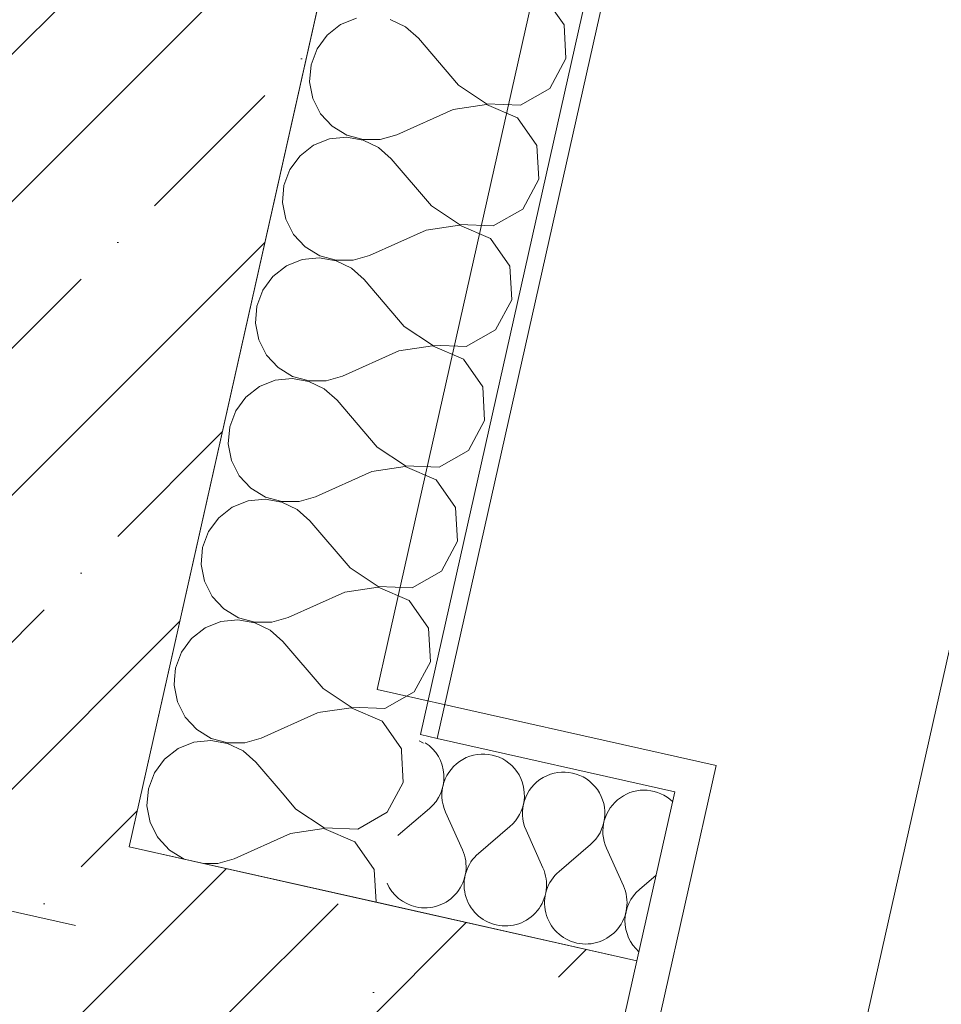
# Model space of a CAD drawing. Header units: millimetres. Extents: x -7218036 to -6936053, y 6003644 to 6210136.
# Tile 34 of 65: x -7185672 to -7185140, y 6136871 to 6137439. Entities that reach past the tile are written whole.
import ezdxf
from ezdxf.enums import TextEntityAlignment as Align

# ---------------------------------------------------------------- set-up
doc = ezdxf.new("R2010")
doc.units = ezdxf.units.MM
doc.header["$MEASUREMENT"] = 0
doc.linetypes.add('Штрихпунктирная', pattern=[670.277762, 352.777767, -176.388884, 0, -141.111112])
for name, color, linetype in [('S - автостоянка.АР', 7, 'Continuous'), ('АР-Стены_внешние_.АР', 7, 'Continuous'), ('АР-Стены_Перегородки_100_.АР', 7, 'Continuous'), ('АР-Чертеж-Оси_Осевые размеры.АР', 7, 'Continuous'), ('АР-Чертеж-Размеры.АР', 7, 'Continuous')]:
    doc.layers.add(name, color=color, linetype=linetype)
for name, color, linetype, lineweight in [('АР-Лотки_Ном._пера__120', 7, 'Continuous', 0), ('АР-Стены_внешние_.АР_Ном._пера__1', 7, 'Continuous', 0), ('АР-Стены_Перегородки_100_.АР_Ном._пера__1', 7, 'Continuous', 5), ('АР-Чертеж-Оси_Осевые размеры.АР_Ном._пера__1', 7, 'Continuous', 0), ('АР-Чертеж-Оси_Осевые размеры.АР_Ном._пера__120', 7, 'Continuous', 0), ('АР-Чертеж-Размеры.АР_Ном._пера__1', 7, 'Continuous', 0)]:
    doc.layers.add(name, color=color, linetype=linetype, lineweight=lineweight)
doc.styles.add('РЎР“Р•РќР•Р\xa0РР\xa0_РЎРўРР›Р¬_1', font='GOST_Common.ttf')
doc.styles.add('РЎР“Р•РќР•Р\xa0РР\xa0_РЎРўРР›Р¬_3', font='GOTHIC.TTF')
doc.dimstyles.new('СГЕНЕРИР_СТИЛЬ__2', dxfattribs={"dimtxt": 400, "dimasz": 332.5, "dimexe": 0.18, "dimexo": 0.0625, "dimgap": 0, "dimtad": 1, "dimdec": 0, "dimzin": 0, "dimdsep": 46, "dimtxsty": 'РЎР“Р•РќР•Р\xa0РР\xa0_РЎРўРР›Р¬_3', "dimblk": 'ARROWHEAD_6', "dimblk1": 'ARROWHEAD_6', "dimblk2": 'ARROWHEAD_6', "dimcen": 0.09, "dimse1": 1, "dimse2": 1, "dimclrd": 7, "dimclre": 7, "dimclrt": 7, "dimazin": 0, "dimtfac": 1, "dimtdec": 4, "dimtmove": 2, "dimatfit": 3, "dimfxl": 0, "dimtolj": 1, "dimtzin": 0, "dimarcsym": 0})
doc.dimstyles.new('СГЕНЕРИР_СТИЛЬ__29', dxfattribs={"dimtxt": 0.18, "dimasz": 182.4, "dimexe": 0.18, "dimexo": 0.0625, "dimgap": 0, "dimtad": 0, "dimtih": 1, "dimtoh": 1, "dimdec": 4, "dimzin": 0, "dimdsep": 46, "dimcen": 0.09, "dimadec": 0, "dimazin": 0, "dimtfac": 1, "dimtdec": 4, "dimtmove": 0, "dimatfit": 3, "dimldrblk": 'ARROWHEAD_11', "dimfxl": 0, "dimtolj": 1, "dimtzin": 0, "dimarcsym": 0})
doc.dimstyles.new('СГЕНЕРИР_СТИЛЬ__8', dxfattribs={"dimtxt": 150, "dimasz": 190, "dimexe": 0.18, "dimexo": 2000, "dimgap": 0, "dimtad": 1, "dimdec": 0, "dimzin": 0, "dimdsep": 46, "dimtxsty": 'РЎР“Р•РќР•Р\xa0РР\xa0_РЎРўРР›Р¬_1', "dimblk": 'ARROWHEAD_6', "dimblk1": 'ARROWHEAD_6', "dimblk2": 'ARROWHEAD_6', "dimcen": 0.09, "dimclrd": 7, "dimclre": 7, "dimclrt": 7, "dimazin": 0, "dimtfac": 1, "dimtdec": 4, "dimtmove": 0, "dimatfit": 3, "dimfxl": 0, "dimtolj": 1, "dimtzin": 0, "dimarcsym": 0})
pattern_1 = [(45, (-6566190.34, 6562677.8), (-84.852814, 84.852814), []), (45, (-6566232.77, 6562720.22), (-84.852814, 84.852814), [90, -30, 0, -30])]

# ---------------------------------------------------------------- blocks, each defined once
blk = doc.blocks.new('*X296', base_point=(-6566190.34, 6562677.79))
at = {"layer": 'АР-Стены_Перегородки_100_.АР_Ном._пера__1', "color": 7, "linetype": 'Continuous', "lineweight": 0}
for p, q in [((-7185450.9, 6136998.79), (-7185451.92, 6137017.05)), ((-7185460.22, 6136981.64), (-7185450.9, 6136998.79)), ((-7185512.91, 6136983.44), (-7185520.92, 6136992.82)), ((-7185512.91, 6136983.44), (-7185496.67, 6136972.61)), ((-7185477.16, 6136971.95), (-7185460.22, 6136981.64)), ((-7185516.04, 6136969.5), (-7185548.62, 6136954.85)), ((-7185496.73, 6136972.33), (-7185516.04, 6136969.5)), ((-7185478.81, 6136964.59), (-7185496.73, 6136972.33)), ((-7185496.67, 6136972.61), (-7185477.16, 6136971.95)), ((-7185592.85, 6136967.57), (-7185592.55, 6136966.98)), ((-7185592.55, 6136966.98), (-7185585.85, 6136959.76)), ((-7185467.64, 6136948.59), (-7185478.81, 6136964.59)), ((-7185585.85, 6136959.76), (-7185577.44, 6136954.65)), ((-7185565.79, 6136952.03), (-7185558.07, 6136952.09)), ((-7185558.07, 6136952.09), (-7185548.62, 6136954.85)), ((-7185466.59, 6136929.75), (-7185467.64, 6136948.59))]:
    blk.add_line(p, q, dxfattribs=at)
blk = doc.blocks.new('*X297', base_point=(-6566190.34, 6562677.79))
at = {"layer": 'АР-Стены_Перегородки_100_.АР_Ном._пера__1', "color": 7, "linetype": 'Continuous', "lineweight": 0}
for p, q in [((-7185583, 6137058.39), (-7185583.27, 6137055.12)), ((-7185583.27, 6137055.12), (-7185581.37, 6137045.45)), ((-7185581.37, 6137045.45), (-7185576.89, 6137036.67)), ((-7185500.39, 6137039.19), (-7185532.96, 6137024.54)), ((-7185498.66, 6137039.44), (-7185500.39, 6137039.19)), ((-7185576.89, 6137036.67), (-7185570.19, 6137029.45)), ((-7185570.19, 6137029.45), (-7185561.77, 6137024.33)), ((-7185451.99, 6137018.28), (-7185460.83, 6137030.95)), ((-7185571.85, 6137022.09), (-7185580.99, 6137018.43)), ((-7185562.05, 6137023.12), (-7185571.85, 6137022.09)), ((-7185552.34, 6137021.43), (-7185562.05, 6137023.12)), ((-7185561.77, 6137024.33), (-7185552.27, 6137021.71)), ((-7185543.46, 6137017.15), (-7185552.34, 6137021.43)), ((-7185552.27, 6137021.71), (-7185542.42, 6137021.78)), ((-7185542.42, 6137021.78), (-7185532.96, 6137024.54)), ((-7185580.99, 6137018.43), (-7185588.79, 6137012.4)), ((-7185536.09, 6137010.6), (-7185543.46, 6137017.15)), ((-7185451.92, 6137017.05), (-7185451.99, 6137018.28)), ((-7185588.79, 6137012.4), (-7185594.64, 6137004.47)), ((-7185520.92, 6136992.82), (-7185536.09, 6137010.6)), ((-7185594.64, 6137004.47), (-7185598.11, 6136995.25)), ((-7185598.11, 6136995.25), (-7185598.92, 6136985.43)), ((-7185598.92, 6136985.43), (-7185597.02, 6136975.76)), ((-7185597.02, 6136975.76), (-7185592.85, 6136967.57))]:
    blk.add_line(p, q, dxfattribs=at)
blk = doc.blocks.new('*X298', base_point=(-6566190.34, 6562677.79))
at = {"layer": 'АР-Стены_Перегородки_100_.АР_Ном._пера__1', "color": 7, "linetype": 'Continuous', "lineweight": 0}
for p, q in [((-7185358.07, 6137436.43), (-7185369.24, 6137452.44)), ((-7185487.08, 6137436.58), (-7185494.87, 6137430.56)), ((-7185477.93, 6137440.25), (-7185487.08, 6137436.58)), ((-7185449.55, 6137435.3), (-7185458.42, 6137439.58)), ((-7185442.18, 6137428.76), (-7185449.55, 6137435.3)), ((-7185356.98, 6137416.95), (-7185358.07, 6137436.43)), ((-7185494.87, 6137430.56), (-7185500.73, 6137422.63)), ((-7185419, 6137401.59), (-7185442.18, 6137428.76)), ((-7185500.73, 6137422.63), (-7185504.19, 6137413.4)), ((-7185504.19, 6137413.4), (-7185505, 6137403.58)), ((-7185366.3, 6137399.79), (-7185356.98, 6137416.95)), ((-7185505, 6137403.58), (-7185503.1, 6137393.92)), ((-7185419, 6137401.59), (-7185402.75, 6137390.77)), ((-7185383.24, 6137390.1), (-7185366.3, 6137399.79)), ((-7185503.1, 6137393.92), (-7185498.63, 6137385.14)), ((-7185402.81, 6137390.49), (-7185422.13, 6137387.65)), ((-7185384.9, 6137382.75), (-7185402.81, 6137390.49)), ((-7185402.75, 6137390.77), (-7185383.24, 6137390.1)), ((-7185498.63, 6137385.14), (-7185491.93, 6137377.91)), ((-7185422.13, 6137387.65), (-7185454.7, 6137373.01)), ((-7185373.72, 6137366.74), (-7185384.9, 6137382.75)), ((-7185491.93, 6137377.91), (-7185483.51, 6137372.79)), ((-7185483.51, 6137372.79), (-7185474.01, 6137370.17)), ((-7185464.16, 6137370.24), (-7185454.7, 6137373.01)), ((-7185493.58, 6137370.55), (-7185502.73, 6137366.89)), ((-7185483.78, 6137371.58), (-7185493.58, 6137370.55)), ((-7185474.07, 6137369.89), (-7185483.78, 6137371.58)), ((-7185465.2, 6137365.61), (-7185474.07, 6137369.89)), ((-7185474.01, 6137370.17), (-7185464.16, 6137370.24)), ((-7185502.73, 6137366.89), (-7185510.53, 6137360.86)), ((-7185457.83, 6137359.07), (-7185465.2, 6137365.61)), ((-7185372.63, 6137347.25), (-7185373.72, 6137366.74)), ((-7185510.53, 6137360.86), (-7185516.38, 6137352.94)), ((-7185434.65, 6137331.9), (-7185457.83, 6137359.07)), ((-7185516.38, 6137352.94), (-7185519.84, 6137343.71)), ((-7185381.95, 6137330.1), (-7185372.63, 6137347.25)), ((-7185519.84, 6137343.71), (-7185520.66, 6137333.89)), ((-7185520.66, 6137333.89), (-7185518.75, 6137324.22)), ((-7185434.65, 6137331.9), (-7185418.4, 6137321.08)), ((-7185398.9, 6137320.41), (-7185381.95, 6137330.1)), ((-7185518.75, 6137324.22), (-7185514.28, 6137315.44)), ((-7185437.78, 6137317.96), (-7185470.35, 6137303.31)), ((-7185418.47, 6137320.8), (-7185437.78, 6137317.96)), ((-7185400.55, 6137313.05), (-7185418.47, 6137320.8)), ((-7185418.4, 6137321.08), (-7185398.9, 6137320.41)), ((-7185514.28, 6137315.44), (-7185507.58, 6137308.22)), ((-7185389.38, 6137297.05), (-7185400.55, 6137313.05)), ((-7185507.58, 6137308.22), (-7185499.16, 6137303.1)), ((-7185509.23, 6137300.86), (-7185518.38, 6137297.2)), ((-7185499.43, 6137301.89), (-7185509.23, 6137300.86)), ((-7185489.73, 6137300.2), (-7185499.43, 6137301.89)), ((-7185499.16, 6137303.1), (-7185489.66, 6137300.48)), ((-7185480.85, 6137295.92), (-7185489.73, 6137300.2)), ((-7185489.66, 6137300.48), (-7185479.81, 6137300.55)), ((-7185479.81, 6137300.55), (-7185470.35, 6137303.31)), ((-7185518.38, 6137297.2), (-7185526.18, 6137291.17)), ((-7185473.48, 6137289.37), (-7185480.85, 6137295.92)), ((-7185388.29, 6137277.56), (-7185389.38, 6137297.05)), ((-7185526.18, 6137291.17), (-7185532.03, 6137283.24)), ((-7185450.3, 6137262.21), (-7185473.48, 6137289.37)), ((-7185532.03, 6137283.24), (-7185535.5, 6137274.02)), ((-7185397.6, 6137260.41), (-7185388.29, 6137277.56)), ((-7185535.5, 6137274.02), (-7185536.31, 6137264.2)), ((-7185536.31, 6137264.2), (-7185534.41, 6137254.53)), ((-7185450.3, 6137262.21), (-7185434.06, 6137251.38)), ((-7185414.55, 6137250.72), (-7185397.6, 6137260.41)), ((-7185534.41, 6137254.53), (-7185529.94, 6137245.75)), ((-7185453.43, 6137248.27), (-7185486, 6137233.62)), ((-7185434.12, 6137251.1), (-7185453.43, 6137248.27)), ((-7185416.2, 6137243.36), (-7185434.12, 6137251.1)), ((-7185434.06, 6137251.38), (-7185414.55, 6137250.72)), ((-7185529.94, 6137245.75), (-7185523.23, 6137238.53)), ((-7185405.03, 6137227.36), (-7185416.2, 6137243.36)), ((-7185523.23, 6137238.53), (-7185514.81, 6137233.41)), ((-7185524.89, 6137231.17), (-7185534.03, 6137227.5)), ((-7185515.09, 6137232.19), (-7185524.89, 6137231.17)), ((-7185505.38, 6137230.5), (-7185515.09, 6137232.19)), ((-7185514.81, 6137233.41), (-7185505.32, 6137230.79)), ((-7185496.5, 6137226.22), (-7185505.38, 6137230.5)), ((-7185505.32, 6137230.79), (-7185495.46, 6137230.86)), ((-7185495.46, 6137230.86), (-7185486, 6137233.62)), ((-7185534.03, 6137227.5), (-7185541.83, 6137221.48)), ((-7185489.13, 6137219.68), (-7185496.5, 6137226.22)), ((-7185403.94, 6137207.87), (-7185405.03, 6137227.36)), ((-7185541.83, 6137221.48), (-7185547.68, 6137213.55)), ((-7185465.95, 6137192.51), (-7185489.13, 6137219.68)), ((-7185547.68, 6137213.55), (-7185551.15, 6137204.33)), ((-7185413.26, 6137190.72), (-7185403.94, 6137207.87)), ((-7185551.15, 6137204.33), (-7185551.96, 6137194.51)), ((-7185551.96, 6137194.51), (-7185550.06, 6137184.84)), ((-7185465.95, 6137192.51), (-7185449.71, 6137181.69)), ((-7185430.2, 6137181.03), (-7185413.26, 6137190.72)), ((-7185550.06, 6137184.84), (-7185545.59, 6137176.06)), ((-7185449.77, 6137181.41), (-7185469.08, 6137178.57)), ((-7185431.85, 6137173.67), (-7185449.77, 6137181.41)), ((-7185449.71, 6137181.69), (-7185430.2, 6137181.03)), ((-7185545.59, 6137176.06), (-7185538.89, 6137168.83)), ((-7185469.08, 6137178.57), (-7185501.66, 6137163.93)), ((-7185420.68, 6137157.66), (-7185431.85, 6137173.67)), ((-7185538.89, 6137168.83), (-7185530.47, 6137163.72)), ((-7185530.74, 6137162.5), (-7185540.54, 6137161.48)), ((-7185521.03, 6137160.81), (-7185530.74, 6137162.5)), ((-7185530.47, 6137163.72), (-7185520.97, 6137161.09)), ((-7185511.12, 6137161.17), (-7185501.66, 6137163.93)), ((-7185549.69, 6137157.81), (-7185557.48, 6137151.79)), ((-7185540.54, 6137161.48), (-7185549.69, 6137157.81)), ((-7185512.16, 6137156.53), (-7185521.03, 6137160.81)), ((-7185520.97, 6137161.09), (-7185511.12, 6137161.17)), ((-7185504.79, 6137149.99), (-7185512.16, 6137156.53)), ((-7185419.59, 6137138.18), (-7185420.68, 6137157.66)), ((-7185557.48, 6137151.79), (-7185563.34, 6137143.86)), ((-7185481.61, 6137122.82), (-7185504.79, 6137149.99)), ((-7185563.34, 6137143.86), (-7185566.8, 6137134.63)), ((-7185566.8, 6137134.63), (-7185567.61, 6137124.81)), ((-7185428.91, 6137121.02), (-7185419.59, 6137138.18)), ((-7185567.61, 6137124.81), (-7185565.71, 6137115.15)), ((-7185481.61, 6137122.82), (-7185465.36, 6137112)), ((-7185445.85, 6137111.33), (-7185428.91, 6137121.02)), ((-7185565.71, 6137115.15), (-7185561.24, 6137106.37)), ((-7185465.42, 6137111.72), (-7185484.74, 6137108.88)), ((-7185447.51, 6137103.98), (-7185465.42, 6137111.72)), ((-7185465.36, 6137112), (-7185445.85, 6137111.33)), ((-7185561.24, 6137106.37), (-7185554.54, 6137099.14)), ((-7185484.74, 6137108.88), (-7185517.31, 6137094.24)), ((-7185436.33, 6137087.97), (-7185447.51, 6137103.98)), ((-7185554.54, 6137099.14), (-7185546.12, 6137094.02)), ((-7185546.12, 6137094.02), (-7185536.62, 6137091.4)), ((-7185526.77, 6137091.47), (-7185517.31, 6137094.24)), ((-7185556.19, 6137091.78), (-7185565.34, 6137088.12)), ((-7185546.39, 6137092.81), (-7185556.19, 6137091.78)), ((-7185536.68, 6137091.12), (-7185546.39, 6137092.81)), ((-7185527.81, 6137086.84), (-7185536.68, 6137091.12)), ((-7185536.62, 6137091.4), (-7185526.77, 6137091.47)), ((-7185565.34, 6137088.12), (-7185573.14, 6137082.09)), ((-7185520.44, 6137080.3), (-7185527.81, 6137086.84)), ((-7185435.24, 6137068.48), (-7185436.33, 6137087.97)), ((-7185573.14, 6137082.09), (-7185578.99, 6137074.17)), ((-7185497.26, 6137053.13), (-7185520.44, 6137080.3)), ((-7185578.99, 6137074.17), (-7185582.46, 6137064.94)), ((-7185444.56, 6137051.33), (-7185435.24, 6137068.48)), ((-7185582.46, 6137064.94), (-7185583, 6137058.39)), ((-7185497.26, 6137053.13), (-7185481.01, 6137042.31)), ((-7185461.51, 6137041.64), (-7185444.56, 6137051.33)), ((-7185481.08, 6137042.03), (-7185498.66, 6137039.44)), ((-7185463.16, 6137034.28), (-7185481.08, 6137042.03)), ((-7185481.01, 6137042.31), (-7185461.51, 6137041.64)), ((-7185460.83, 6137030.95), (-7185463.16, 6137034.28))]:
    blk.add_line(p, q, dxfattribs=at)
blk = doc.blocks.new('Стена_133_2', base_point=(-7185520.27, 6136993.05))
at = {"layer": 'АР-Стены_Перегородки_100_.АР', "linetype": 'Continuous', "lineweight": 0, "true_color": 0x000000}
h = blk.add_hatch(dxfattribs=at)
h.set_pattern_fill('Штукатурка__Гипс_01_0002', color=18, style=0, pattern_type=2)
h.set_pattern_definition([(45, (-6566190.34, 6563027.8), (-111.369318, 111.369318), [0, -105, 0, -157.5]), (110, (-6565840.34, 6563027.8), (148.001588, 53.868173), [0, -77, 0, -133])])
h.paths.add_polyline_path([(-7185431.26, 6137024.31), (-7184971.06, 6139073.3), (-7184980.82, 6139075.5), (-7185441.01, 6137026.5)])
at = {"layer": 'АР-Стены_внешние_.АР_Ном._пера__1', "color": 7, "linetype": 'Continuous', "lineweight": 0, "flags": 128}
blk.add_lwpolyline([(-7185609.28, 6136961.8), (-7185462.93, 6136928.93)], dxfattribs=at)
at = {"layer": 'АР-Стены_Перегородки_100_.АР_Ном._пера__1', "color": 7, "linetype": 'Continuous', "lineweight": 0}
for q in [(-7184980.82, 6139075.5), (-7185431.26, 6137024.31)]:
    blk.add_line((-7185441.01, 6137026.5), q, dxfattribs=at)
at = {"layer": 'АР-Стены_Перегородки_100_.АР_Ном._пера__1', "color": 7, "linetype": 'Continuous', "lineweight": 0, "flags": 128}
for points in [[(-7185127.17, 6139108.37), (-7185609.28, 6136961.8)], [(-7185431.26, 6137024.31), (-7184971.06, 6139073.3)]]:
    blk.add_lwpolyline(points, dxfattribs=at)
at = {"layer": 'АР-Стены_Перегородки_100_.АР', "color": 7, "lineweight": 0}
for name in ['*X298', '*X297', '*X296']:
    blk.add_blockref(name, (-6566190.34, 6562677.79), dxfattribs=at)
blk = doc.blocks.new('*X332', base_point=(-6566190.34, 6562677.79))
at = {"layer": 'АР-Стены_внешние_.АР_Ном._пера__1', "color": 7, "linetype": 'Continuous', "lineweight": 0}
blk.add_line((-7185439.24, 6137021.5), (-7185441.82, 6137022.9), dxfattribs=at)
blk = doc.blocks.new('*X333', base_point=(-6566190.34, 6562677.79))
at = {"layer": 'АР-Стены_внешние_.АР_Ном._пера__1', "color": 7, "linetype": 'Continuous', "lineweight": 0}
for p, q in [((-7185435.78, 6136983.84), (-7185453.89, 6136968.38)), ((-7185426.48, 6136981.75), (-7185416.72, 6136960.03)), ((-7185389.31, 6136973.4), (-7185407.43, 6136957.95)), ((-7185380.02, 6136971.31), (-7185370.26, 6136949.6)), ((-7185342.85, 6136962.97), (-7185360.96, 6136947.51)), ((-7185333.56, 6136960.88), (-7185323.79, 6136939.16)), ((-7185304.87, 6136945.3), (-7185314.5, 6136937.08))]:
    blk.add_line(p, q, dxfattribs=at)
for centre, start, end in [((-7185451.23, 6137001.95), 310.4718, 56.7975), ((-7185404.77, 6136991.51), 310.4718, 204.2116), ((-7185358.31, 6136981.08), 310.4718, 204.2116), ((-7185311.84, 6136970.64), 46.0686, 204.2116), ((-7185438.43, 6136950.27), 130.4718, 131.1763), ((-7185438.43, 6136950.27), 257.3417, 24.2116), ((-7185391.97, 6136939.83), 130.4718, 257.3417), ((-7185391.97, 6136939.83), 257.3417, 24.2116), ((-7185345.51, 6136929.4), 130.4718, 257.3417), ((-7185438.43, 6136950.27), 203.5069, 257.3417), ((-7185345.51, 6136929.4), 257.3417, 24.2116), ((-7185299.05, 6136918.96), 130.4718, 228.5987)]:
    blk.add_arc(centre, 23.81, start, end, dxfattribs=at)
blk = doc.blocks.new('Стена_159_2', base_point=(-7185520.27, 6136993.05))
at = {"layer": 'АР-Стены_внешние_.АР_Ном._пера__1', "color": 7, "linetype": 'Continuous', "lineweight": 0, "flags": 128}
for points in [[(-7185294.05, 6136993.49), (-7185431.26, 6137024.31)], [(-7185294.05, 6136993.49), (-7185315.96, 6136895.92)], [(-7185462.93, 6136928.93), (-7185315.96, 6136895.92)]]:
    blk.add_lwpolyline(points, dxfattribs=at)
at = {"layer": 'АР-Стены_Перегородки_100_.АР_Ном._пера__1', "color": 7, "linetype": 'Continuous', "lineweight": 0}
blk.add_line((-7185441.01, 6137026.5), (-7185431.26, 6137024.31), dxfattribs=at)
at = {"layer": 'АР-Стены_внешние_.АР', "color": 7, "lineweight": 0}
for name in ['*X333', '*X332']:
    blk.add_blockref(name, (-6566190.34, 6562677.79), dxfattribs=at)
blk = doc.blocks.new('Стена_306_2', base_point=(-7185758.64, 6136867.23))
at = {"layer": 'АР-Стены_внешние_.АР', "linetype": 'Continuous', "lineweight": 0, "true_color": 0x000000}
h = blk.add_hatch(dxfattribs=at)
h.set_pattern_fill('Железобетон__project__0002', color=18, style=0, pattern_type=2)
h.set_pattern_definition(pattern_1)
h.paths.add_polyline_path([(-7185907.99, 6136772.66), (-7185786.03, 6136745.27), (-7185609.28, 6136961.8), (-7185853.21, 6137016.58)])
h = blk.add_hatch(dxfattribs=at)
h.set_pattern_fill('Железобетон__project__0002', color=18, style=0, pattern_type=2)
h.set_pattern_definition(pattern_1)
h.paths.add_polyline_path([(-7185609.28, 6136961.8), (-7185786.03, 6136745.27), (-7185664.07, 6136717.88)])
h = blk.add_hatch(dxfattribs=at)
h.set_pattern_fill('Железобетон__project__0002', color=18, style=0, pattern_type=2)
h.set_pattern_definition(pattern_1)
h.paths.add_polyline_path([(-7185664.07, 6136717.88), (-7185370.74, 6136652), (-7185315.96, 6136895.92), (-7185609.28, 6136961.8)])
at = {"layer": 'АР-Стены_внешние_.АР_Ном._пера__1', "color": 7, "linetype": 'Continuous', "lineweight": 5, "flags": 128}
for points in [[(-7185315.96, 6136895.92), (-7185609.28, 6136961.8)], [(-7185370.74, 6136652), (-7185315.96, 6136895.92)]]:
    blk.add_lwpolyline(points, dxfattribs=at)
blk = doc.blocks.new('*D1007', base_point=(-6566190.34, 6562677.79))
at = {"layer": 'АР-Чертеж-Оси_Осевые размеры.АР_Ном._пера__1', "color": 7, "linetype": 'Continuous', "lineweight": 0}
for p, q in [((-7211984.67, 6136482.82), (-7211840.87, 6137123.12)), ((-7211703.68, 6136935.36), (-7212121.87, 6136670.57)), ((-7212168.89, 6136860.49), (-7211912.77, 6136802.97)), ((-7211912.77, 6136802.97), (-7187100.86, 6131230.34)), ((-7187172.77, 6130910.19), (-7187028.96, 6131550.49)), ((-7186891.77, 6131362.74), (-7187309.96, 6131097.95)), ((-7187100.86, 6131230.34), (-7142677.42, 6121253.07))]:
    blk.add_line(p, q, dxfattribs=at)
at = {"layer": 'АР-Чертеж-Оси_Осевые размеры.АР_Ном._пера__1', "color": 7, "lineweight": 0, "insert": (-7201857.78, 6134595.91), "char_height": 400, "attachment_point": 7, "rotation": 347.3417, "style": 'РЎР“Р•РќР•Р\xa0РР\xa0_РЎРўРР›Р¬_3'}
blk.add_mtext('\\A1;{\\pql;\\fCentury Gothic|b0|i0|c204|p0;\\W1.000000;25\xa0430}', dxfattribs=at)
blk = doc.blocks.new('ARROWHEAD_6')
at = {"color": 0, "linetype": 'Continuous', "lineweight": 0}
for p, q in [((-0.5, -0.5), (0.5, 0.5)), ((0, 0), (-1, 0))]:
    blk.add_line(p, q, dxfattribs=at)
blk = doc.blocks.new('*D1096', base_point=(-6566190.34, 6562677.79))
at = {"layer": 'АР-Чертеж-Размеры.АР_Ном._пера__1', "color": 7, "linetype": 'Continuous', "lineweight": 0}
for p, q in [((-7184700.56, 6139012.55), (-7184667.69, 6139158.91)), ((-7184624.91, 6138893.07), (-7184776.22, 6139132.03)), ((-7184517.62, 6138971.46), (-7184883.51, 6139053.64)), ((-7185237.46, 6136622.06), (-7184700.56, 6139012.55)), ((-7185313.11, 6136741.54), (-7185161.8, 6136502.58)), ((-7185054.52, 6136580.97), (-7185420.4, 6136663.15)), ((-7185270.33, 6136475.71), (-7185237.46, 6136622.06))]:
    blk.add_line(p, q, dxfattribs=at)
at = {"layer": 'АР-Чертеж-Размеры.АР_Ном._пера__1', "color": 7, "lineweight": 0, "insert": (-7185052.2, 6137583.83), "char_height": 150, "attachment_point": 7, "rotation": 77.3416, "style": 'РЎР“Р•РќР•Р\xa0РР\xa0_РЎРўРР›Р¬_1'}
blk.add_mtext('\\A1;{\\pql;\\fGOST Common|b0|i0|c204|p0;\\W1.000000;2\xa0450}', dxfattribs=at)
blk = doc.blocks.new('Стена_446_2', base_point=(-7185758.64, 6136867.23))
at = {"layer": 'АР-Стены_внешние_.АР', "linetype": 'Continuous', "lineweight": 0, "true_color": 0x000000}
h = blk.add_hatch(dxfattribs=at)
h.set_pattern_fill('Железобетон__project__0002', color=18, style=0, pattern_type=2)
h.set_pattern_definition(pattern_1)
h.paths.add_polyline_path([(-7185609.28, 6136961.8), (-7183936.37, 6144410.33), (-7184180.29, 6144465.11), (-7185853.21, 6137016.58)])
at = {"layer": 'АР-Стены_внешние_.АР_Ном._пера__1', "color": 7, "linetype": 'Continuous', "lineweight": 5, "flags": 128}
blk.add_lwpolyline([(-7185609.28, 6136961.8), (-7183936.37, 6144410.33)], dxfattribs=at)
blk = doc.blocks.new('Стандартный Маркер Сетки[190]_2', base_point=(-7217047.88, 6143970.27))
at = {"layer": 'АР-Чертеж-Оси_Осевые размеры.АР_Ном._пера__120', "color": 7, "linetype": 'Штрихпунктирная', "lineweight": 0}
blk.add_line((-7216072.19, 6143751.13), (-7137130.99, 6126021.36), dxfattribs=at)
at = {"layer": 'АР-Чертеж-Оси_Осевые размеры.АР_Ном._пера__120', "color": 7, "lineweight": 0, "style": 'РЎР“Р•РќР•Р\xa0РР\xa0_РЎРўРР›Р¬_3'}
for tag, p in [('AC_MarkerText_1_0', (-7217465.8, 6144260.91)), ('AC_MarkerText_1_1', (-7135597.52, 6125873.73))]:
    blk.add_attdef(tag, text='', height=350, rotation=347.3417, dxfattribs=at).set_placement(p, align=Align.TOP_CENTER)
blk = doc.blocks.new('Стандартный Маркер Сетки[262]_2', base_point=(-7217047.88, 6143970.27))
at = {"layer": 'АР-Чертеж-Оси_Осевые размеры.АР_Ном._пера__120', "color": 7, "linetype": 'Штрихпунктирная', "lineweight": 0}
blk.add_line((-7216072.19, 6143751.13), (-7137130.99, 6126021.36), dxfattribs=at)
at = {"layer": 'АР-Чертеж-Оси_Осевые размеры.АР_Ном._пера__120', "color": 7, "lineweight": 0, "style": 'РЎР“Р•РќР•Р\xa0РР\xa0_РЎРўРР›Р¬_3'}
for tag, p in [('AC_MarkerText_1_0', (-7217465.8, 6144260.91)), ('AC_MarkerText_1_1', (-7135597.52, 6125873.73))]:
    blk.add_attdef(tag, text='', height=350, rotation=347.3417, dxfattribs=at).set_placement(p, align=Align.TOP_CENTER)
blk = doc.blocks.new('Стандартный Маркер Сетки[276]_2', base_point=(-7217047.88, 6143970.27))
at = {"layer": 'АР-Чертеж-Оси_Осевые размеры.АР_Ном._пера__120', "color": 7, "linetype": 'Штрихпунктирная', "lineweight": 0}
blk.add_line((-7216072.19, 6143751.13), (-7137130.99, 6126021.36), dxfattribs=at)
at = {"layer": 'АР-Чертеж-Оси_Осевые размеры.АР_Ном._пера__120', "color": 7, "lineweight": 0, "style": 'РЎР“Р•РќР•Р\xa0РР\xa0_РЎРўРР›Р¬_3'}
for tag, p in [('AC_MarkerText_1_0', (-7217465.8, 6144260.91)), ('AC_MarkerText_1_1', (-7135597.52, 6125873.73))]:
    blk.add_attdef(tag, text='', height=350, rotation=347.3417, dxfattribs=at).set_placement(p, align=Align.TOP_CENTER)
blk = doc.blocks.new('Стандартный Маркер Сетки[288]_2', base_point=(-7217047.88, 6143970.27))
at = {"layer": 'АР-Чертеж-Оси_Осевые размеры.АР_Ном._пера__120', "color": 7, "linetype": 'Штрихпунктирная', "lineweight": 0}
blk.add_line((-7216072.19, 6143751.13), (-7137130.99, 6126021.36), dxfattribs=at)
at = {"layer": 'АР-Чертеж-Оси_Осевые размеры.АР_Ном._пера__120', "color": 7, "lineweight": 0, "style": 'РЎР“Р•РќР•Р\xa0РР\xa0_РЎРўРР›Р¬_3'}
for tag, p in [('AC_MarkerText_1_0', (-7217465.8, 6144260.91)), ('AC_MarkerText_1_1', (-7135597.52, 6125873.73))]:
    blk.add_attdef(tag, text='', height=350, rotation=347.3417, dxfattribs=at).set_placement(p, align=Align.TOP_CENTER)
blk = doc.blocks.new('ARROWHEAD_11')
at = {"color": 0, "linetype": 'Continuous', "lineweight": 0}
blk.add_line((0, 0), (-1, 0), dxfattribs=at)
at = {"color": 0, "linetype": 'Continuous', "lineweight": 0, "const_width": 0.25, "flags": 128}
blk.add_lwpolyline([(-0.125, 0, 1), (0.125, 0, 1)], format="xyb", close=True, dxfattribs=at)

msp = doc.modelspace()

# ---------------------------------------------------------------- linework, layer by layer
at = {"layer": 'S - автостоянка.АР', "color": 9, "linetype": 'Continuous', "lineweight": 0, "true_color": 0xaec5d5, "flags": 128}
msp.add_lwpolyline([(-7185014.47, 6139062.56), (-7185465.9, 6137052.59), (-7185270.15, 6137008.62), (-7185350.13, 6136652.49), (-7182569.48, 6136027.97), (-7182515.79, 6136267.02), (-7182038.06, 6138394.07)], close=True, dxfattribs=at)

# ---------------------------------------------------------------- block references
at = {"layer": 'АР-Стены_внешние_.АР', "color": 7, "lineweight": 0}
for name, p in [('Стена_446_2', (-7185758.64, 6136867.23)), ('Стена_159_2', (-7185520.27, 6136993.05)), ('Стена_306_2', (-7185758.64, 6136867.23))]:
    msp.add_blockref(name, p, dxfattribs=at)
at = {"layer": 'АР-Стены_Перегородки_100_.АР', "color": 7, "lineweight": 0}
msp.add_blockref('Стена_133_2', (-7185520.27, 6136993.05), dxfattribs=at)
at = {"layer": 'АР-Чертеж-Оси_Осевые размеры.АР', "color": 8, "linetype": 'Continuous', "lineweight": 15}
for name in ['Стандартный Маркер Сетки[190]_2', 'Стандартный Маркер Сетки[262]_2', 'Стандартный Маркер Сетки[276]_2', 'Стандартный Маркер Сетки[288]_2']:
    msp.add_blockref(name, (-7217047.88, 6143970.27), dxfattribs=at)

# ---------------------------------------------------------------- dimensions: what is measured, and where the dimension line sits
at = {"layer": 'АР-Чертеж-Оси_Осевые размеры.АР', "color": 7, "linetype": 'Continuous', "lineweight": 0}
dim = msp.add_linear_dim(base=(-7187100.86, 6131230.34), p1=(-7212339.07, 6134904.88), p2=(-7187093.77, 6131261.91), angle=347.3417, dimstyle='СГЕНЕРИР_СТИЛЬ__2', dxfattribs=at)
dim.commit()
dim.dimension.update_dxf_attribs({"geometry": '*D1007', "text_midpoint": (-7200995.96, 6134607.34), "dimtype": 160, "text_rotation": 347.3417})
at = {"layer": 'АР-Чертеж-Размеры.АР', "color": 7, "linetype": 'Continuous', "lineweight": 0}
dim = msp.add_linear_dim(base=(-7184700.56, 6139012.55), p1=(-7185370.74, 6136652), p2=(-7185049.11, 6139090.83), angle=77.3416, dimstyle='СГЕНЕРИР_СТИЛЬ__8', dxfattribs=at)
dim.commit()
dim.dimension.update_dxf_attribs({"geometry": '*D1096', "text_midpoint": (-7185068.99, 6137851.33), "dimtype": 160, "text_rotation": 77.3416})

# ---------------------------------------------------------------- leaders
at = {"layer": 'АР-Лотки_Ном._пера__120', "color": 7, "linetype": 'Continuous', "lineweight": 0, "annotation_type": 0, "has_hookline": 1, "hookline_direction": 0, "text_width": 3483.4, "horizontal_direction": (0.975694, -0.219136, 0)}
msp.add_leader([(-7190410.81, 6137393.73), (-7190555.41, 6136749.89), (-7188551.93, 6136299.92)], dimstyle='СГЕНЕРИР_СТИЛЬ__29', dxfattribs=at)

doc.saveas('drawing.dxf')
